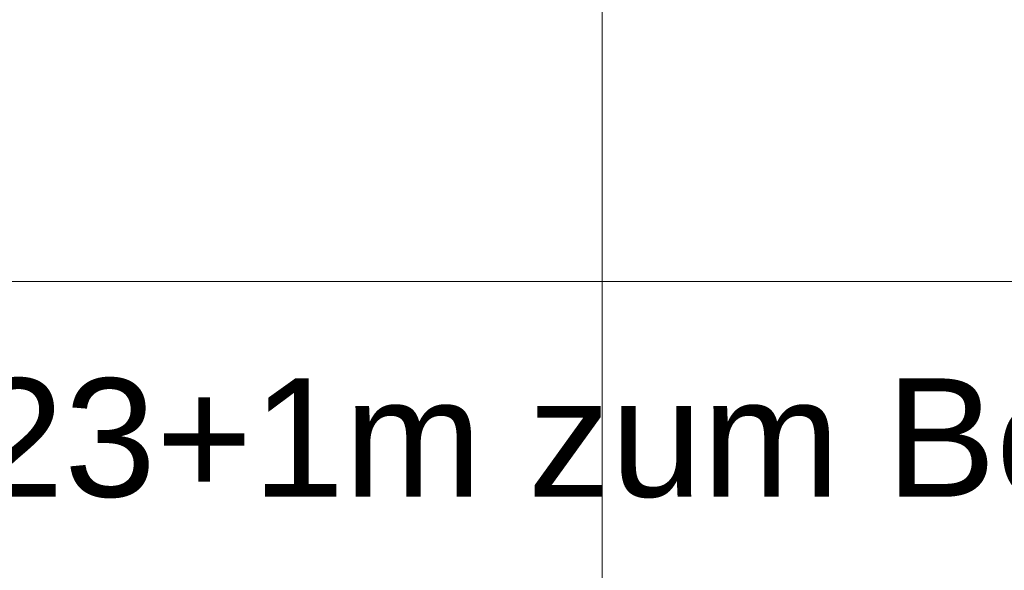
# Model space of a CAD drawing. Extents: x -620 to 300, y 62 to 1112.
# Tile 35 of 200: x -387 to -373, y 429 to 436. Entities that reach past the tile are written whole.
import ezdxf

# ---------------------------------------------------------------- set-up
doc = ezdxf.new("R2010")
doc.units = 0
doc.layers.get('0').update_dxf_attribs({"lineweight": 13})
doc.layers.add('00_E_ST_Handlaufleuchte_Kabel_Text', color=7, linetype='Continuous', lineweight=13)
doc.layers.add('60- 61 allgemeine Ausstattung- 4 Terrassen', color=9, linetype='Continuous', lineweight=9, true_color=0x808080)
doc.styles.get("Standard").update_dxf_attribs({"font": 'ARIALN.TTF'})

# ---------------------------------------------------------------- blocks, each defined once
blk = doc.blocks.new('Referenz-A06CPVM1L0')
at = {"layer": '60- 61 allgemeine Ausstattung- 4 Terrassen', "color": 0}
for p, q in [((-378.756, 214.014), (-378.756, 452.414)), ((-398.076, 432.554), (26.884, 432.554))]:
    blk.add_line(p, q, dxfattribs=at)

msp = doc.modelspace()

# ---------------------------------------------------------------- block references
at = {"color": 8, "lineweight": 13, "ltscale": 0.13, "true_color": 0x808080}
msp.add_blockref('Referenz-A06CPVM1L0', (0, 0), dxfattribs=at)

# ---------------------------------------------------------------- texts
at = {"layer": '00_E_ST_Handlaufleuchte_Kabel_Text', "ltscale": 0.13, "insert": (-389.143, 431.242), "char_height": 1.6, "attachment_point": 1}
msp.add_mtext('{\\fArial;6,23+1m zum Boden = 7,23 m}', dxfattribs=at)

doc.saveas('drawing.dxf')
